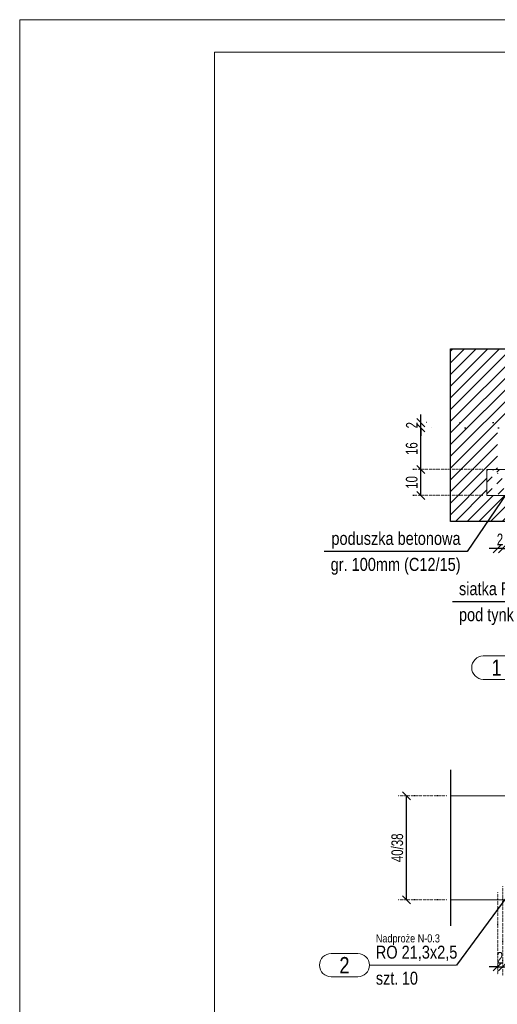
# Model space of a CAD drawing. Header units: millimetres. Extents: x 11149 to 111407, y -107619 to -23630.
# Tile 205 of 245: x 19702 to 19886, y -28739 to -28360. Entities that reach past the tile are written whole.
import ezdxf
from ezdxf.enums import TextEntityAlignment as Align

# ---------------------------------------------------------------- set-up
doc = ezdxf.new("R2010")
doc.units = ezdxf.units.MM
doc.header["$LTSCALE"] = 2
doc.linetypes.add('DOT', pattern=[6.35, 0, -6.35])
doc.linetypes.add('HIDDEN', pattern=[9.525, 6.35, -3.175])
doc.layers.get('0').update_dxf_attribs({"plot": 0})
doc.layers.get('Defpoints').update_dxf_attribs({"color": 1})
for name, color, linetype, lineweight in [('e-cad_252', 252, 'HIDDEN', 9), ('e-cad_cienkie', 1, 'Continuous', 9), ('e-cad_obok', 3, 'Continuous', 9), ('e-cad_opisy', 7, 'Continuous', 9), ('e-cad_wymiary', 4, 'Continuous', 9)]:
    doc.layers.add(name, color=color, linetype=linetype, lineweight=lineweight)
doc.layers.add('e-cad_rzutnie', color=61, linetype='Continuous', lineweight=9, plot=False)
doc.layers.add('e-cad_ukryte', color=30, linetype='HIDDEN')
doc.styles.add('e-cad_1', font='arial.ttf', dxfattribs={"width": 0.7})
doc.dimstyles.new('e-cad_1_25_[cm]', dxfattribs={"dimscale": 2.5, "dimtxt": 1.8, "dimasz": 1.25, "dimexe": 1.25, "dimexo": 0.625, "dimgap": 0.5, "dimtad": 1, "dimdec": 0, "dimrnd": 1, "dimzin": 1, "dimtxsty": 'e-cad_1', "dimblk": 'OBLIQUE', "dimcen": 2.5, "dimclrd": 256, "dimclre": 252, "dimclrt": 7, "dimadec": 0, "dimazin": 0, "dimtfac": 1, "dimtix": 1, "dimtmove": 2, "dimatfit": 3, "dimldrblk": 'NONE', "dimfxl": 60, "dimfxlon": 1, "dimarcsym": 0})

# ---------------------------------------------------------------- blocks, each defined once
blk = doc.blocks.new('A3_poziom')
for points in [[(0, 0), (420, 0), (420, 297), (0, 297)], [(30, 5), (415, 5), (415, 292), (30, 292)]]:
    blk.add_lwpolyline(points, close=True)
blk = doc.blocks.new('_OBLIQUE')
at = {"color": 0, "linetype": 'ByBlock', "lineweight": -2}
blk.add_line((-0.5, -0.5), (0.5, 0.5), dxfattribs=at)
blk = doc.blocks.new('*D1322')
at = {"layer": 'Defpoints', "color": 0, "ltscale": 0.5}
for p in [(19885.7, -28533.03), (19885.7, -28563.49), (19887.7, -28563.49)]:
    blk.add_point(p, dxfattribs=at)
at = {"layer": 'e-cad_wymiary', "color": 252, "linetype": 'DOT', "lineweight": -2}
for p, q in [((19885.7, -28534.59), (19885.7, -28566.61)), ((19887.7, -28561.92), (19887.7, -28560.36))]:
    blk.add_line(p, q, dxfattribs=at)
at = {"layer": 'e-cad_wymiary', "lineweight": -2}
for p, q in [((19885.7, -28563.49), (19882.58, -28563.49)), ((19887.7, -28563.49), (19885.7, -28563.49)), ((19887.7, -28563.49), (19890.83, -28563.49))]:
    blk.add_line(p, q, dxfattribs=at)
at = {"layer": 'e-cad_wymiary', "lineweight": -2, "ltscale": 0.5, "xscale": 3.125, "yscale": 3.125, "zscale": 3.125}
blk.add_blockref('_OBLIQUE', (19885.7, -28563.49), dxfattribs=at)
at = {"layer": 'e-cad_wymiary', "lineweight": -2, "ltscale": 0.5, "xscale": 3.125, "yscale": 3.125, "zscale": 3.125, "rotation": 180}
blk.add_blockref('_OBLIQUE', (19887.7, -28563.49), dxfattribs=at)
at = {"layer": 'e-cad_wymiary', "color": 7, "ltscale": 0.5, "insert": (19886.7, -28559.98), "char_height": 4.5, "attachment_point": 5, "style": 'e-cad_1'}
blk.add_mtext('2', dxfattribs=at)
blk = doc.blocks.new('_None')
blk = doc.blocks.new('*D1324')
at = {"layer": 'Defpoints', "color": 0, "ltscale": 0.5}
for p in [(19856.29, -28517.03), (19887.7, -28517.03), (19885.7, -28533.03)]:
    blk.add_point(p, dxfattribs=at)
at = {"layer": 'e-cad_wymiary', "color": 252, "linetype": 'DOT', "lineweight": -2}
for p, q in [((19886.14, -28517.03), (19853.17, -28517.03)), ((19884.14, -28533.03), (19853.17, -28533.03))]:
    blk.add_line(p, q, dxfattribs=at)
at = {"layer": 'e-cad_wymiary', "lineweight": -2}
blk.add_line((19856.29, -28533.03), (19856.29, -28517.03), dxfattribs=at)
at = {"layer": 'e-cad_wymiary', "lineweight": -2, "ltscale": 0.5, "xscale": 3.125, "yscale": 3.125, "zscale": 3.125}
for p, rotation in [((19856.29, -28517.03), 90), ((19856.29, -28533.03), 270)]:
    blk.add_blockref('_OBLIQUE', p, dxfattribs=dict(at, rotation=rotation))
at = {"layer": 'e-cad_wymiary', "color": 7, "ltscale": 0.5, "insert": (19852.75, -28525.03), "char_height": 4.5, "attachment_point": 5, "rotation": 90, "style": 'e-cad_1'}
blk.add_mtext('16', dxfattribs=at)
blk = doc.blocks.new('*D1325')
at = {"layer": 'Defpoints', "color": 0, "ltscale": 0.5}
for p in [(19856.29, -28515.03), (19885.7, -28515.03), (19887.7, -28517.03)]:
    blk.add_point(p, dxfattribs=at)
at = {"layer": 'e-cad_wymiary', "lineweight": -2}
for p, q in [((19856.29, -28515.03), (19856.29, -28511.9)), ((19856.29, -28517.03), (19856.29, -28515.03)), ((19856.29, -28517.03), (19856.29, -28520.15))]:
    blk.add_line(p, q, dxfattribs=at)
at = {"layer": 'e-cad_wymiary', "color": 252, "linetype": 'DOT', "lineweight": -2}
for p, q in [((19884.14, -28515.03), (19853.17, -28515.03)), ((19886.14, -28517.03), (19853.17, -28517.03))]:
    blk.add_line(p, q, dxfattribs=at)
at = {"layer": 'e-cad_wymiary', "lineweight": -2, "ltscale": 0.5, "xscale": 3.125, "yscale": 3.125, "zscale": 3.125}
for p, rotation in [((19856.29, -28515.03), 270), ((19856.29, -28517.03), 90)]:
    blk.add_blockref('_OBLIQUE', p, dxfattribs=dict(at, rotation=rotation))
at = {"layer": 'e-cad_wymiary', "color": 7, "ltscale": 0.5, "insert": (19852.78, -28516.03), "char_height": 4.5, "attachment_point": 5, "rotation": 90, "style": 'e-cad_1'}
blk.add_mtext('2', dxfattribs=at)
blk = doc.blocks.new('*D1353')
at = {"layer": 'Defpoints', "color": 0}
for p in [(19885.7, -28694.18), (19887.7, -28691.87), (19887.7, -28724.39)]:
    blk.add_point(p, dxfattribs=at)
at = {"layer": 'e-cad_wymiary', "color": 252, "linetype": 'DOT', "lineweight": -2, "ltscale": 0.02}
for p, q in [((19887.7, -28693.43), (19887.7, -28727.52)), ((19885.7, -28695.74), (19885.7, -28727.52))]:
    blk.add_line(p, q, dxfattribs=at)
at = {"layer": 'e-cad_wymiary', "lineweight": -2, "ltscale": 0.02}
for p, q in [((19885.7, -28724.39), (19882.58, -28724.39)), ((19885.7, -28724.39), (19887.7, -28724.39)), ((19887.7, -28724.39), (19890.83, -28724.39))]:
    blk.add_line(p, q, dxfattribs=at)
at = {"layer": 'e-cad_wymiary', "lineweight": -2, "xscale": 3.125, "yscale": 3.125, "zscale": 3.125}
blk.add_blockref('_OBLIQUE', (19885.7, -28724.39), dxfattribs=at)
at = {"layer": 'e-cad_wymiary', "lineweight": -2, "xscale": 3.125, "yscale": 3.125, "zscale": 3.125, "rotation": 180}
blk.add_blockref('_OBLIQUE', (19887.7, -28724.39), dxfattribs=at)
at = {"layer": 'e-cad_wymiary', "color": 7, "insert": (19886.7, -28720.89), "char_height": 4.5, "attachment_point": 5, "style": 'e-cad_1'}
blk.add_mtext('2', dxfattribs=at)
blk = doc.blocks.new('*D1358')
at = {"layer": 'Defpoints', "color": 0}
for p in [(19850.77, -28658.57), (19867.7, -28658.57), (19867.7, -28698.57)]:
    blk.add_point(p, dxfattribs=at)
at = {"layer": 'e-cad_wymiary', "color": 252, "linetype": 'DOT', "lineweight": -2, "ltscale": 0.02}
for p, q in [((19866.14, -28658.57), (19847.65, -28658.57)), ((19866.14, -28698.57), (19847.65, -28698.57))]:
    blk.add_line(p, q, dxfattribs=at)
at = {"layer": 'e-cad_wymiary', "lineweight": -2, "ltscale": 0.02}
blk.add_line((19850.77, -28698.57), (19850.77, -28658.57), dxfattribs=at)
at = {"layer": 'e-cad_wymiary', "lineweight": -2, "xscale": 3.125, "yscale": 3.125, "zscale": 3.125}
for p, rotation in [((19850.77, -28658.57), 90), ((19850.77, -28698.57), 270)]:
    blk.add_blockref('_OBLIQUE', p, dxfattribs=dict(at, rotation=rotation))
at = {"layer": 'e-cad_wymiary', "color": 7, "insert": (19847.19, -28678.57), "char_height": 4.5, "attachment_point": 5, "rotation": 90, "style": 'e-cad_1'}
blk.add_mtext('40/38', dxfattribs=at)
blk = doc.blocks.new('*D1359')
at = {"layer": 'Defpoints', "color": 0, "ltscale": 0.5}
for p in [(19856.29, -28533.03), (19881.7, -28533.03), (19881.7, -28543.03)]:
    blk.add_point(p, dxfattribs=at)
at = {"layer": 'e-cad_wymiary', "color": 252, "linetype": 'DOT', "lineweight": -2, "ltscale": 0.02}
for p, q in [((19880.14, -28533.03), (19853.17, -28533.03)), ((19880.14, -28543.03), (19853.17, -28543.03))]:
    blk.add_line(p, q, dxfattribs=at)
at = {"layer": 'e-cad_wymiary', "lineweight": -2, "ltscale": 0.02}
blk.add_line((19856.29, -28543.03), (19856.29, -28533.03), dxfattribs=at)
at = {"layer": 'e-cad_wymiary', "lineweight": -2, "ltscale": 0.5, "xscale": 3.125, "yscale": 3.125, "zscale": 3.125}
for p, rotation in [((19856.29, -28533.03), 90), ((19856.29, -28543.03), 270)]:
    blk.add_blockref('_OBLIQUE', p, dxfattribs=dict(at, rotation=rotation))
at = {"layer": 'e-cad_wymiary', "color": 7, "ltscale": 0.5, "insert": (19852.75, -28538.03), "char_height": 4.5, "attachment_point": 5, "rotation": 90, "style": 'e-cad_1'}
blk.add_mtext('10', dxfattribs=at)
blk = doc.blocks.new('e-cad_StalOpis_2')
at = {"layer": 'e-cad_cienkie', "ltscale": 0.4}
blk.add_lwpolyline([(-14.87, 1.8), (-10.78, 1.8, -0.991311), (-10.78, -1.8), (-14.87, -1.8, -0.991311)], format="xyb", close=True, dxfattribs=at)
at = {"layer": 'e-cad_cienkie'}
blk.add_lwpolyline([(0, 0), (-9, 0)], dxfattribs=at)
at = {"layer": 'e-cad_opisy', "ltscale": 0.04, "style": 'e-cad_1', "width": 0.8}
for tag, p in [('PROFIL', (-8, 1)), ('s_2', (-8, -3)), ('ILOSC', (-4, -3))]:
    blk.add_attdef(tag, p, '', height=2, dxfattribs=at)
at = {"layer": 'e-cad_opisy', "ltscale": 0.04, "style": 'e-cad_1', "width": 0.95, "flags": 1}
blk.add_attdef('s_1', text='', height=2, dxfattribs=at).set_placement((30.3, 1), align=Align.CENTER)
at = {"layer": 'e-cad_opisy', "color": 9, "ltscale": 0.04, "style": 'e-cad_1', "width": 0.8}
blk.add_attdef('NR', text='', height=2.5, dxfattribs=at).set_placement((-12.83, 0), align=Align.MIDDLE_CENTER)
at = {"layer": 'e-cad_opisy', "ltscale": 0.04, "style": 'e-cad_1', "width": 0.8, "flags": 1}
for tag, p in [('MASA', (0, -15)), ('OBWOD', (0, -20)), ('GATUNEK_STALI', (0, -25))]:
    blk.add_attdef(tag, p, '', height=3, dxfattribs=at)
at = {"layer": 'e-cad_rzutnie', "ltscale": 0.04, "style": 'e-cad_1', "width": 0.8}
blk.add_attdef('POZYCJA', (-8, 3.5), '', height=1.25, dxfattribs=at)
at = {"layer": 'e-cad_rzutnie', "ltscale": 0.04, "style": 'e-cad_1', "width": 0.8, "flags": 1}
blk.add_attdef('DLUGOSC', text='', height=1.25, dxfattribs=at).set_placement((-12.83, -2.05), align=Align.TOP_CENTER)

msp = doc.modelspace()

# ---------------------------------------------------------------- hatches: boundary and pattern name
at = {"layer": 'e-cad_252', "ltscale": 10}
h = msp.add_hatch(dxfattribs=at)
h.set_pattern_fill('ANSI31', color=256)
h.set_pattern_definition([(45, (33772.256, -11291.7644), (-2.24506403, 2.24506403), [])])
h.paths.add_polyline_path([(19867.7, -28486.66), (20127.7, -28486.66), (20127.7, -28553.03), (20082.7, -28553.03), (20082.7, -28543.03), (20113.7, -28543.03), (20113.7, -28533.03), (20109.7, -28533.03), (20109.7, -28515.03), (19885.7, -28515.03), (19885.7, -28533.03), (19881.7, -28533.03), (19881.7, -28543.03), (19912.7, -28543.03), (19912.7, -28553.03), (19867.7, -28553.03)])
h.paths.add_polyline_path([(19894.15, -28488.2), (19894.15, -28495.09), (19901, -28495.09), (19901, -28488.2)], flags=24)
h.paths.add_polyline_path([(19917.93, -28498.62), (19917.93, -28505.51), (19924.87, -28505.51), (19924.87, -28498.62)], flags=24)
h.paths.add_polyline_path([(19888.97, -28498.62), (19888.97, -28505.51), (19895.47, -28505.51), (19895.47, -28498.62)], flags=24)
h.paths.add_polyline_path([(19965.45, -28498.82), (19965.45, -28505.57), (19972.34, -28505.57), (19972.34, -28498.82)], flags=24)
h.paths.add_polyline_path([(20012.93, -28498.62), (20012.93, -28505.51), (20019.87, -28505.51), (20019.87, -28498.62)], flags=24)
h.paths.add_polyline_path([(20070.45, -28488.4), (20070.45, -28495.15), (20077.34, -28495.15), (20077.34, -28488.4)], flags=24)
h.paths.add_polyline_path([(20060.45, -28498.82), (20060.45, -28505.57), (20067.34, -28505.57), (20067.34, -28498.82)], flags=24)
h.paths.add_polyline_path([(19927.93, -28488.64), (19927.93, -28495.53), (19934.87, -28495.53), (19934.87, -28488.64)], flags=24)
h.paths.add_polyline_path([(20094.15, -28498.62), (20094.15, -28505.51), (20101, -28505.51), (20101, -28498.62)], flags=24)
h.paths.add_polyline_path([(20022.93, -28488.2), (20022.93, -28495.09), (20029.87, -28495.09), (20029.87, -28488.2)], flags=24)
h.paths.add_polyline_path([(19975.45, -28488.4), (19975.45, -28495.15), (19982.34, -28495.15), (19982.34, -28488.4)], flags=24)
h.paths.add_polyline_path([(20098.97, -28488.2), (20098.97, -28495.09), (20105.47, -28495.09), (20105.47, -28488.2)], flags=24)
at = {"layer": 'e-cad_obok', "ltscale": 0.8}
h = msp.add_hatch(dxfattribs=at)
h.set_pattern_fill('CONCRE', color=256, style=0)
h.set_pattern_definition([(45, (7675.2454, -31939.217), (-4.490128, 4.490128), [3, -2.5]), (45, (7679.7355, -31939.217), (-4.490128, 4.490128), [3, -2.5])])
h.paths.add_polyline_path([(19881.7, -28533.03), (19881.7, -28543.03), (19912.7, -28543.03), (19912.7, -28533.03)])

# ---------------------------------------------------------------- linework, layer by layer
at = {"layer": 'e-cad_cienkie'}
msp.add_line((19858.93, -28723.71), (19869.93, -28723.71), dxfattribs=at)
at = {"layer": 'e-cad_obok', "ltscale": 0.8}
msp.add_lwpolyline([(19881.7, -28533.03), (19881.7, -28543.03), (19912.7, -28543.03), (19912.7, -28533.03), (19881.7, -28533.03)], dxfattribs=at)
at = {"layer": 'e-cad_opisy'}
for points in [[(19867.7, -28658.57), (19912.7, -28658.57), (19912.7, -28663.57)], [(19912.7, -28693.57), (19912.7, -28698.57), (19867.7, -28698.57)]]:
    msp.add_lwpolyline(points, dxfattribs=at)
at = {"layer": 'e-cad_ukryte', "ltscale": 0.02}
msp.add_line((19867.7, -28648.57), (19867.7, -28708.57), dxfattribs=at)
msp.add_lwpolyline([(19917.7, -28553.03), (19867.7, -28553.03), (19867.7, -28486.66), (20127.7, -28486.66), (20127.7, -28553.03), (20077.7, -28553.03)], dxfattribs=at)

# ---------------------------------------------------------------- block references
at = {"layer": 'e-cad_opisy', "ltscale": 0.02, "xscale": 2.5, "yscale": 2.5, "zscale": 2.5}
msp.add_blockref('A3_poziom', (19701.87, -29102.55), dxfattribs=at)
at = {"layer": 'e-cad_opisy', "ltscale": 0.5, "xscale": 2.5, "yscale": 2.5, "zscale": 2.5}
for p, values in [((19917.46, -28609.28), {'NR': '1', 'PROFIL': 'INP 160', 'ILOSC': '3', 'POZYCJA': 'Nadproże N-0.3', 's_2': 'szt.'}), ((19858.93, -28723.71), {'NR': '2', 'PROFIL': 'RO 21,3x2,5', 'ILOSC': '10', 'POZYCJA': 'Nadproże N-0.3', 's_2': 'szt.'})]:
    msp.add_blockref('e-cad_StalOpis_2', p, dxfattribs=at).add_auto_attribs(values)

# ---------------------------------------------------------------- texts
at = {"layer": 'e-cad_opisy', "style": 'e-cad_1', "width": 0.8}
for s, p in [('poduszka betonowa', (19821.84, -28562.06)), ('gr. 100mm (C12/15)', (19821.55, -28572.06)), ('siatka Rabitza', (19870.93, -28581.4)), ('pod tynk', (19870.93, -28591.4))]:
    msp.add_text(s, height=5, dxfattribs=at).set_placement(p)

# ---------------------------------------------------------------- dimensions: what is measured, and where the dimension line sits
at = {"layer": 'e-cad_wymiary'}
for base, p1, p2, picture, middle in [((19856.29, -28515.03), (19887.7, -28517.03), (19885.7, -28515.03), '*D1325', (19852.78, -28516.03)), ((19856.29, -28517.03), (19885.7, -28533.03), (19887.7, -28517.03), '*D1324', (19852.75, -28525.03))]:
    dim = msp.add_linear_dim(base=base, p1=p1, p2=p2, angle=90, dimstyle='e-cad_1_25_[cm]', dxfattribs=at)
    dim.commit()
    dim.dimension.update_dxf_attribs({"geometry": picture, "text_midpoint": middle})
at = {"layer": 'e-cad_wymiary', "ltscale": 0.02}
dim = msp.add_linear_dim(base=(19856.29, -28533.03), p1=(19881.7, -28543.03), p2=(19881.7, -28533.03), angle=90, dimstyle='e-cad_1_25_[cm]', dxfattribs=at)
dim.commit()
dim.dimension.update_dxf_attribs({"geometry": '*D1359', "text_midpoint": (19852.75, -28538.03)})
at = {"layer": 'e-cad_wymiary'}
dim = msp.add_linear_dim(base=(19885.7, -28563.49), p1=(19887.7, -28563.49), p2=(19885.7, -28533.03), dimstyle='e-cad_1_25_[cm]', dxfattribs=at)
dim.commit()
dim.dimension.update_dxf_attribs({"geometry": '*D1322', "text_midpoint": (19886.7, -28559.98)})
at = {"layer": 'e-cad_wymiary', "ltscale": 0.02}
dim = msp.add_linear_dim(base=(19850.77, -28658.57), p1=(19867.7, -28698.57), p2=(19867.7, -28658.57), angle=90, text='<>/38', dimstyle='e-cad_1_25_[cm]', override={"dimtxsty": 'e-cad_1'}, dxfattribs=at)
dim.commit()
dim.dimension.update_dxf_attribs({"geometry": '*D1358', "text_midpoint": (19847.19, -28678.57)})
dim = msp.add_linear_dim(base=(19887.7, -28724.39), p1=(19885.7, -28694.18), p2=(19887.7, -28691.87), dimstyle='e-cad_1_25_[cm]', dxfattribs=at)
dim.commit()
dim.dimension.update_dxf_attribs({"geometry": '*D1353', "text_midpoint": (19886.7, -28720.89)})

# ---------------------------------------------------------------- leaders
at = {"layer": 'e-cad_cienkie', "has_arrowhead": 0}
for points in [[(19924.01, -28534.03), (19908.52, -28583.9), (19868.43, -28583.9)], [(19891.48, -28539.02), (19874.05, -28564.56), (19819.05, -28564.56)], [(19896.8, -28687.18), (19869.93, -28723.71)]]:
    msp.add_leader(points, dimstyle='e-cad_1_25_[cm]', override={"dimldrblk": 'None'}, dxfattribs=at)

doc.saveas('drawing.dxf')
